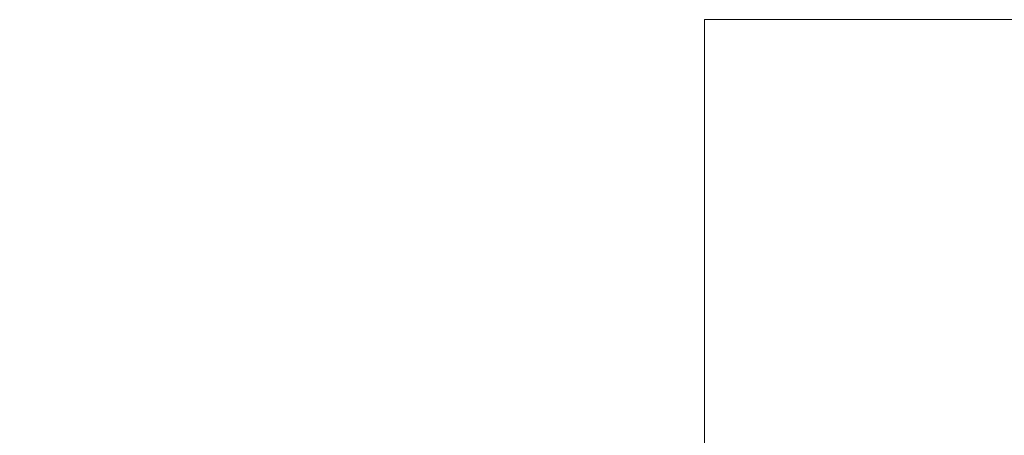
# Model space of a CAD drawing. Header units: millimetres. Extents: x 71658 to 298332, y -154437 to -30421.
# Tile 122 of 155: x 95247 to 95496, y -59256 to -59151. Entities that reach past the tile are written whole.
import ezdxf

# ---------------------------------------------------------------- set-up
doc = ezdxf.new("R2010")
doc.units = ezdxf.units.MM
doc.header["$LTSCALE"] = 500
doc.header["$MEASUREMENT"] = 0
doc.layers.add('A-02-PEENJOON', color=7, linetype='Continuous', lineweight=0)
doc.layers.add('SEINAD', color=7, linetype='Continuous', lineweight=13)

msp = doc.modelspace()

# ---------------------------------------------------------------- linework, layer by layer
at = {"layer": 'A-02-PEENJOON'}
msp.add_lwpolyline([(90540.28880027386, -59151.09207830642), (90050.15303738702, -59151.09207830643), (90050.15303738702, -62685.99671087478), (95867.20567117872, -62685.99671087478), (95867.20567117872, -59151.09207830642), (95420.28880027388, -59151.09207830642)], dxfattribs=at)
at = {"layer": 'SEINAD', "flags": 128}
for points in [[(95420.28880027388, -59151.09207830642), (96708.92673579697, -59151.09207830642)], [(95420.28880027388, -60399.41361150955), (95420.28880027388, -59151.09207830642)]]:
    msp.add_lwpolyline(points, dxfattribs=at)

doc.saveas('drawing.dxf')
